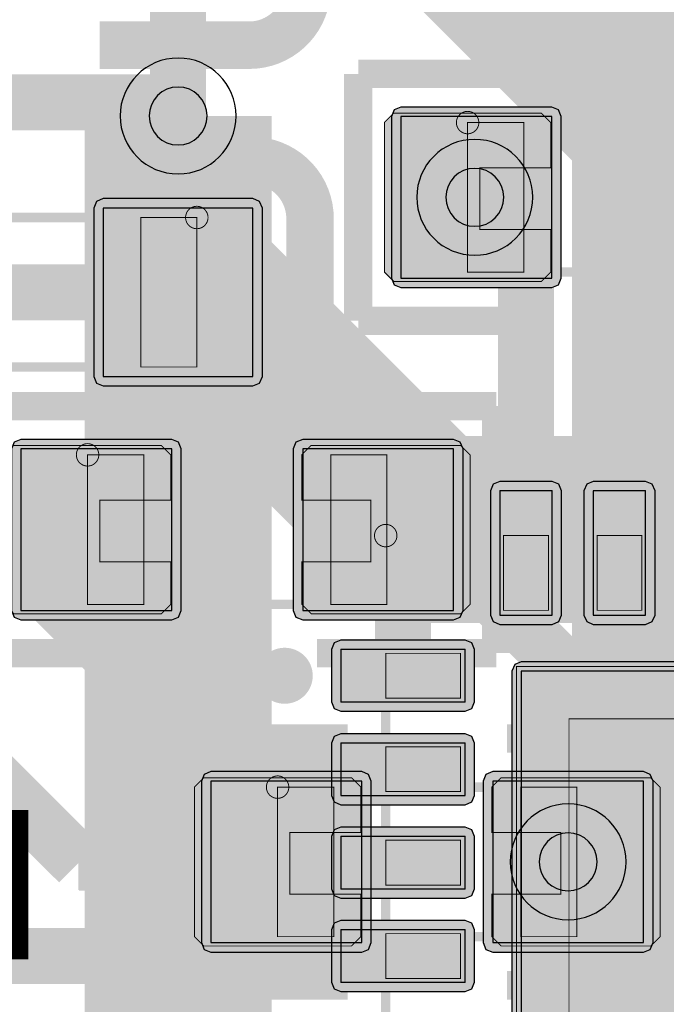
# Model space of a CAD drawing. Header units: millimetres. Extents: x -8 to 125, y -6 to 113.
# Tile 75 of 142: x 41.51 to 44.97, y 73.66 to 78.93. Entities that reach past the tile are written whole.
import ezdxf
from ezdxf.enums import TextEntityAlignment as Align

# ---------------------------------------------------------------- set-up
doc = ezdxf.new("R2010")
doc.units = ezdxf.units.MM
for name, color, linetype, true_color in [('Bottom Layer', 7, 'Continuous', 0x0000ff), ('Bottom Paste Mask Layer', 7, 'Continuous', 0x800000), ('Bottom Silkscreen Layer', 7, 'Continuous', 0x66cc33), ('Bottom Solder Mask Layer', 7, 'Continuous', 0xaa00ff), ('Component Marking Layer', 7, 'Continuous', 0x66ffcc), ('Component Shape Layer', 7, 'Continuous', 0x00cccc), ('Document Layer', 7, 'Continuous', 0xffffff), ('Hole Layer', 7, 'Continuous', 0x222222), ('Inner1', 7, 'Continuous', 0x999966), ('Inner2', 7, 'Continuous', 0x008000), ('Multi-Layer', 7, 'Continuous', 0xc0c0c0), ('Pin Soldering Layer', 7, 'Continuous', 0xcc9999), ('Top Layer', 7, 'Continuous', 0xff0000), ('Top Paste Mask Layer', 7, 'Continuous', 0x808080), ('Top Silkscreen Layer', 7, 'Continuous', 0xffcc00), ('Top Solder Mask Layer', 7, 'Continuous', 0x800080)]:
    doc.layers.add(name, color=color, linetype=linetype, true_color=true_color)
doc.styles.get("Standard").update_dxf_attribs({"font": 'arial.ttf'})

msp = doc.modelspace()

# ---------------------------------------------------------------- hatches: boundary and pattern name
at = {"layer": 'Bottom Layer'}
for points in [[(43.5475, 78.4102), (43.5475, 77.5462), (44.354, 77.5462), (44.354, 78.4102)], [(41.5155, 76.6322), (41.5155, 75.7681), (42.322, 75.7681), (42.322, 76.6322)], [(43.0222, 76.6322), (43.0222, 75.7681), (43.8287, 75.7681), (43.8287, 76.6322)], [(42.5315, 74.8542), (42.5315, 73.9901), (43.338, 73.9901), (43.338, 74.8542)], [(44.0382, 74.8542), (44.0382, 73.9901), (44.8447, 73.9901), (44.8447, 74.8542)]]:
    msp.add_hatch(color=256, dxfattribs=at).paths.add_polyline_path(points)
at = {"layer": 'Bottom Paste Mask Layer'}
for points in [[(44.3491, 77.5782), (44.3491, 77.8061), (43.9691, 77.8061), (43.9691, 78.1361), (44.3491, 78.1361), (44.3491, 78.3782), (44.2991, 78.4282), (43.5091, 78.4282), (43.4591, 78.3782), (43.4591, 77.5782), (43.5091, 77.5282), (44.2991, 77.5282)], [(42.3171, 75.8002), (42.3171, 76.0281), (41.9371, 76.0281), (41.9371, 76.3581), (42.3171, 76.3581), (42.3171, 76.6002), (42.2671, 76.6502), (41.4771, 76.6502), (41.4271, 76.6002), (41.4271, 75.8002), (41.4771, 75.7502), (42.2671, 75.7502)], [(43.8671, 75.7502), (43.0671, 75.7502), (43.0171, 75.8002), (43.0171, 76.0281), (43.3871, 76.0281), (43.3871, 76.3581), (43.0171, 76.3581), (43.0171, 76.6002), (43.0671, 76.6502), (43.8671, 76.6502), (43.9171, 76.6002), (43.9171, 75.8002)], [(43.3331, 74.0222), (43.3331, 74.2501), (42.9531, 74.2501), (42.9531, 74.5801), (43.3331, 74.5801), (43.3331, 74.8222), (43.2831, 74.8722), (42.4931, 74.8722), (42.4431, 74.8222), (42.4431, 74.0222), (42.4931, 73.9722), (43.2831, 73.9722)], [(44.8831, 73.9722), (44.0831, 73.9722), (44.0331, 74.0222), (44.0331, 74.2501), (44.4031, 74.2501), (44.4031, 74.5801), (44.0331, 74.5801), (44.0331, 74.8222), (44.0831, 74.8722), (44.8831, 74.8722), (44.9331, 74.8222), (44.9331, 74.0222)]]:
    msp.add_hatch(color=256, dxfattribs=at).paths.add_polyline_path(points)
at = {"layer": 'Bottom Solder Mask Layer'}
for points in [[(43.4967, 78.4102), (43.4967, 77.5462), (43.5116, 77.5102), (43.5475, 77.4954), (44.354, 77.4954), (44.3899, 77.5102), (44.4048, 77.5462), (44.4048, 78.4102), (44.3899, 78.4461), (44.354, 78.461), (43.5475, 78.461), (43.5116, 78.4461)], [(41.4647, 76.6322), (41.4647, 75.7681), (41.4796, 75.7322), (41.5155, 75.7173), (42.322, 75.7173), (42.3579, 75.7322), (42.3728, 75.7681), (42.3728, 76.6322), (42.3579, 76.6681), (42.322, 76.683), (41.5155, 76.683), (41.4796, 76.6681)], [(42.9714, 76.6322), (42.9714, 75.7681), (42.9863, 75.7322), (43.0222, 75.7173), (43.8287, 75.7173), (43.8646, 75.7322), (43.8795, 75.7681), (43.8795, 76.6322), (43.8646, 76.6681), (43.8287, 76.683), (43.0222, 76.683), (42.9863, 76.6681)], [(42.4807, 74.8542), (42.4807, 73.9901), (42.4956, 73.9542), (42.5315, 73.9393), (43.338, 73.9393), (43.3739, 73.9542), (43.3888, 73.9901), (43.3888, 74.8542), (43.3739, 74.8901), (43.338, 74.905), (42.5315, 74.905), (42.4956, 74.8901)], [(43.9874, 74.8542), (43.9874, 73.9901), (44.0023, 73.9542), (44.0382, 73.9393), (44.8447, 73.9393), (44.8806, 73.9542), (44.8955, 73.9901), (44.8955, 74.8542), (44.8806, 74.8901), (44.8447, 74.905), (44.0382, 74.905), (44.0023, 74.8901)]]:
    msp.add_hatch(color=256, dxfattribs=at).paths.add_polyline_path(points)
at = {"layer": 'Component Marking Layer'}
for points in [[(43.844, 78.3782, 1), (43.964, 78.3782, 1)], [(42.3961, 77.8702, 1), (42.5161, 77.8702, 1)], [(41.812, 76.6002, 1), (41.932, 76.6002, 1)], [(43.4061, 76.1681, 1), (43.5261, 76.1681, 1)], [(42.828, 74.8222, 1), (42.948, 74.8222, 1)]]:
    msp.add_hatch(color=256, dxfattribs=at).paths.add_polyline_path(points)
at = {"layer": 'Pin Soldering Layer'}
for points in [[(43.9041, 78.3782), (43.9041, 77.5782), (44.2041, 77.5782), (44.2041, 78.3782)], [(42.4561, 77.8702), (42.4561, 77.0702), (42.1561, 77.0702), (42.1561, 77.8702)], [(41.8721, 76.6002), (41.8721, 75.8002), (42.1721, 75.8002), (42.1721, 76.6002)], [(43.4721, 76.6002), (43.4721, 75.8002), (43.1721, 75.8002), (43.1721, 76.6002)], [(44.0961, 75.7681), (44.3361, 75.7681), (44.3361, 76.1681), (44.0961, 76.1681)], [(44.5961, 75.7681), (44.8361, 75.7681), (44.8361, 76.1681), (44.5961, 76.1681)], [(43.4661, 75.5382), (43.8661, 75.5382), (43.8661, 75.2981), (43.4661, 75.2981)], [(46.7661, 75.4681), (46.7661, 72.8681), (44.1661, 72.8681), (44.1661, 75.4681)], [(43.4661, 75.0382), (43.8661, 75.0382), (43.8661, 74.7981), (43.4661, 74.7981)], [(42.8881, 74.8221), (42.8881, 74.0221), (43.1881, 74.0221), (43.1881, 74.8221)], [(44.4881, 74.8221), (44.4881, 74.0221), (44.1881, 74.0221), (44.1881, 74.8221)], [(43.4661, 74.5382), (43.8661, 74.5382), (43.8661, 74.2981), (43.4661, 74.2981)], [(43.4661, 74.0382), (43.8661, 74.0382), (43.8661, 73.7981), (43.4661, 73.7981)]]:
    msp.add_hatch(color=256, dxfattribs=at).paths.add_polyline_path(points)
at = {"layer": 'Top Layer'}
for points in [[(42.7561, 77.0202), (42.7561, 77.9202), (41.9561, 77.9202), (41.9561, 77.0202)], [(44.3562, 76.4082), (44.0761, 76.4082), (44.0761, 75.7432), (44.3562, 75.7432)], [(44.856, 76.4082), (44.576, 76.4082), (44.576, 75.7432), (44.856, 75.7432)], [(43.891, 75.5581), (43.226, 75.5581), (43.226, 75.2781), (43.891, 75.2781)], [(46.7411, 75.4432), (44.1911, 75.4432), (44.1911, 72.8931), (46.7411, 72.8931)], [(43.891, 75.0582), (43.226, 75.0582), (43.226, 74.7782), (43.891, 74.7782)], [(43.891, 74.5581), (43.226, 74.5581), (43.226, 74.2781), (43.891, 74.2781)], [(43.891, 74.0582), (43.226, 74.0582), (43.226, 73.7782), (43.891, 73.7782)]]:
    msp.add_hatch(color=256, dxfattribs=at).paths.add_polyline_path(points)
at = {"layer": 'Top Paste Mask Layer'}
for points in [[(42.7561, 77.0202), (42.7561, 77.9202), (41.9561, 77.9202), (41.9561, 77.0202)], [(44.0761, 75.7432), (44.3561, 75.7432), (44.3561, 76.4082), (44.0761, 76.4082)], [(44.5761, 75.7432), (44.8561, 75.7432), (44.8561, 76.4082), (44.5761, 76.4082)], [(43.2261, 75.5581), (43.8911, 75.5581), (43.8911, 75.2782), (43.2261, 75.2782)], [(46.4861, 75.1882), (46.4861, 73.1481), (44.4461, 73.1481), (44.4461, 75.1882)], [(43.2261, 75.0581), (43.8911, 75.0581), (43.8911, 74.7782), (43.2261, 74.7782)], [(43.2261, 74.5581), (43.8911, 74.5581), (43.8911, 74.2782), (43.2261, 74.2782)], [(43.2261, 74.0581), (43.8911, 74.0581), (43.8911, 73.7782), (43.2261, 73.7782)]]:
    msp.add_hatch(color=256, dxfattribs=at).paths.add_polyline_path(points)
at = {"layer": 'Top Solder Mask Layer'}
for points in [[(42.8069, 77.0202), (42.8069, 77.9202), (42.792, 77.9561), (42.7561, 77.971), (41.9561, 77.971), (41.9202, 77.9561), (41.9053, 77.9202), (41.9053, 77.0202), (41.9202, 76.9842), (41.9561, 76.9694), (42.7561, 76.9694), (42.792, 76.9842)], [(44.3562, 76.4582), (44.0761, 76.4582), (44.0408, 76.4436), (44.0261, 76.4082), (44.0261, 75.7432), (44.0408, 75.7078), (44.0761, 75.6932), (44.3562, 75.6932), (44.3915, 75.7078), (44.4062, 75.7432), (44.4062, 76.4082), (44.3915, 76.4436)], [(44.856, 76.4582), (44.576, 76.4582), (44.5407, 76.4436), (44.526, 76.4082), (44.526, 75.7432), (44.5407, 75.7078), (44.576, 75.6932), (44.856, 75.6932), (44.8914, 75.7078), (44.906, 75.7432), (44.906, 76.4082), (44.8914, 76.4436)], [(43.891, 75.6081), (43.226, 75.6081), (43.1907, 75.5935), (43.176, 75.5581), (43.176, 75.2781), (43.1907, 75.2427), (43.226, 75.2281), (43.891, 75.2281), (43.9264, 75.2427), (43.9411, 75.2781), (43.9411, 75.5581), (43.9264, 75.5935)], [(46.7411, 75.4932), (44.1911, 75.4932), (44.1557, 75.4785), (44.1411, 75.4432), (44.1411, 72.8931), (44.1557, 72.8578), (44.1911, 72.8431), (46.7411, 72.8431), (46.7765, 72.8578), (46.7911, 72.8931), (46.7911, 75.4432), (46.7765, 75.4785)], [(43.891, 75.1082), (43.226, 75.1082), (43.1907, 75.0936), (43.176, 75.0582), (43.176, 74.7782), (43.1907, 74.7428), (43.226, 74.7282), (43.891, 74.7282), (43.9264, 74.7428), (43.9411, 74.7782), (43.9411, 75.0582), (43.9264, 75.0936)], [(43.891, 74.6081), (43.226, 74.6081), (43.1907, 74.5935), (43.176, 74.5581), (43.176, 74.2781), (43.1907, 74.2427), (43.226, 74.2281), (43.891, 74.2281), (43.9264, 74.2427), (43.9411, 74.2781), (43.9411, 74.5581), (43.9264, 74.5935)], [(43.891, 74.1082), (43.226, 74.1082), (43.1907, 74.0936), (43.176, 74.0582), (43.176, 73.7782), (43.1907, 73.7428), (43.226, 73.7282), (43.891, 73.7282), (43.9264, 73.7428), (43.9411, 73.7782), (43.9411, 74.0582), (43.9264, 74.0936)]]:
    msp.add_hatch(color=256, dxfattribs=at).paths.add_polyline_path(points)

# ---------------------------------------------------------------- linework, layer by layer
at = {"layer": 'Bottom Layer'}
for points, const_width in [([(42.2833, 78.4862), (39.8101, 78.4862)], 0.3), ([(42.2833, 78.4862), (42.3561, 78.4134)], 0.3), ([(40.8941, 77.4702), (42.4094, 77.4702)], 0.3), ([(42.4094, 77.4702), (43.4255, 76.4542)], 0.3), ([(43.4255, 76.2002), (43.4255, 76.4542)], 0.3), ([(40.8941, 76.2002), (41.9187, 76.2002)], 0.3), ([(43.6795, 76.2002), (43.4255, 76.2002)], 0.3), ([(44.4415, 75.4382), (43.6795, 76.2002)], 0.3), ([(40.5521, 75.6922), (41.8221, 74.4221)], 0.3), ([(44.4415, 74.4221), (44.4415, 75.4382)], 0.3), ([(44.4415, 74.4221), (46.2367, 74.4221)], 1), ([(41.8221, 74.4221), (42.9347, 74.4221)], 0.3)]:
    msp.add_lwpolyline(points, dxfattribs=dict(at, const_width=const_width))
for points in [[(43.5475, 78.4102), (43.5475, 77.5462), (44.354, 77.5462), (44.354, 78.4102)], [(41.5155, 76.6322), (41.5155, 75.7681), (42.322, 75.7681), (42.322, 76.6322)], [(43.0222, 76.6322), (43.0222, 75.7681), (43.8287, 75.7681), (43.8287, 76.6322)], [(42.5315, 74.8542), (42.5315, 73.9901), (43.338, 73.9901), (43.338, 74.8542)], [(44.0382, 74.8542), (44.0382, 73.9901), (44.8447, 73.9901), (44.8447, 74.8542)]]:
    msp.add_lwpolyline(points, close=True, dxfattribs=at)
at = {"layer": 'Bottom Paste Mask Layer', "const_width": 0.00508}
for points in [[(44.3491, 77.5782), (44.3491, 77.8061), (43.9691, 77.8061), (43.9691, 78.1361), (44.3491, 78.1361), (44.3491, 78.3782), (44.2991, 78.4282), (43.5091, 78.4282), (43.4591, 78.3782), (43.4591, 77.5782), (43.5091, 77.5282), (44.2991, 77.5282)], [(44.3491, 77.5782), (44.3491, 77.8061), (43.9691, 77.8061), (43.9691, 78.1361), (44.3491, 78.1361), (44.3491, 78.3782), (44.2991, 78.4282), (43.5091, 78.4282), (43.4591, 78.3782), (43.4591, 77.5782), (43.5091, 77.5282), (44.2991, 77.5282)], [(42.3171, 75.8002), (42.3171, 76.0281), (41.9371, 76.0281), (41.9371, 76.3581), (42.3171, 76.3581), (42.3171, 76.6002), (42.2671, 76.6502), (41.4771, 76.6502), (41.4271, 76.6002), (41.4271, 75.8002), (41.4771, 75.7502), (42.2671, 75.7502)], [(42.3171, 75.8002), (42.3171, 76.0281), (41.9371, 76.0281), (41.9371, 76.3581), (42.3171, 76.3581), (42.3171, 76.6002), (42.2671, 76.6502), (41.4771, 76.6502), (41.4271, 76.6002), (41.4271, 75.8002), (41.4771, 75.7502), (42.2671, 75.7502)], [(43.8671, 75.7502), (43.0671, 75.7502), (43.0171, 75.8002), (43.0171, 76.0281), (43.3871, 76.0281), (43.3871, 76.3581), (43.0171, 76.3581), (43.0171, 76.6002), (43.0671, 76.6502), (43.8671, 76.6502), (43.9171, 76.6002), (43.9171, 75.8002)], [(43.8671, 75.7502), (43.0671, 75.7502), (43.0171, 75.8002), (43.0171, 76.0281), (43.3871, 76.0281), (43.3871, 76.3581), (43.0171, 76.3581), (43.0171, 76.6002), (43.0671, 76.6502), (43.8671, 76.6502), (43.9171, 76.6002), (43.9171, 75.8002)], [(43.3331, 74.0222), (43.3331, 74.2501), (42.9531, 74.2501), (42.9531, 74.5801), (43.3331, 74.5801), (43.3331, 74.8222), (43.2831, 74.8722), (42.4931, 74.8722), (42.4431, 74.8222), (42.4431, 74.0222), (42.4931, 73.9722), (43.2831, 73.9722)], [(43.3331, 74.0222), (43.3331, 74.2501), (42.9531, 74.2501), (42.9531, 74.5801), (43.3331, 74.5801), (43.3331, 74.8222), (43.2831, 74.8722), (42.4931, 74.8722), (42.4431, 74.8222), (42.4431, 74.0222), (42.4931, 73.9722), (43.2831, 73.9722)], [(44.8831, 73.9722), (44.0831, 73.9722), (44.0331, 74.0222), (44.0331, 74.2501), (44.4031, 74.2501), (44.4031, 74.5801), (44.0331, 74.5801), (44.0331, 74.8222), (44.0831, 74.8722), (44.8831, 74.8722), (44.9331, 74.8222), (44.9331, 74.0222)], [(44.8831, 73.9722), (44.0831, 73.9722), (44.0331, 74.0222), (44.0331, 74.2501), (44.4031, 74.2501), (44.4031, 74.5801), (44.0331, 74.5801), (44.0331, 74.8222), (44.0831, 74.8722), (44.8831, 74.8722), (44.9331, 74.8222), (44.9331, 74.0222)]]:
    msp.add_lwpolyline(points, close=True, dxfattribs=at)
at = {"layer": 'Bottom Silkscreen Layer', "const_width": 0.1524}
for points in [[(44.2779, 78.6388), (43.319, 78.6388)], [(43.319, 78.6388), (43.319, 77.3176)], [(44.2779, 78.6388), (43.319, 78.6388)], [(43.319, 78.6388), (43.319, 77.3176)], [(43.319, 77.3176), (44.2779, 77.3176)], [(43.319, 77.3176), (44.2779, 77.3176)], [(42.2459, 76.8608), (41.287, 76.8608)], [(42.2459, 76.8608), (41.287, 76.8608)], [(43.0983, 76.8608), (44.0572, 76.8608)], [(43.0983, 76.8608), (44.0572, 76.8608)], [(44.0572, 76.8608), (44.0572, 75.5395)], [(44.0572, 76.8608), (44.0572, 75.5395)], [(41.287, 75.5395), (42.2459, 75.5395)], [(41.287, 75.5395), (42.2459, 75.5395)], [(44.0572, 75.5395), (43.0983, 75.5395)], [(44.0572, 75.5395), (43.0983, 75.5395)], [(43.2619, 75.0828), (42.303, 75.0828)], [(42.303, 75.0828), (42.303, 73.7615)], [(43.2619, 75.0828), (42.303, 75.0828)], [(42.303, 75.0828), (42.303, 73.7615)], [(44.1143, 75.0828), (45.0732, 75.0828)], [(44.1143, 75.0828), (45.0732, 75.0828)], [(42.303, 73.7615), (43.2619, 73.7615)], [(42.303, 73.7615), (43.2619, 73.7615)], [(45.0732, 73.7615), (44.1143, 73.7615)], [(45.0732, 73.7615), (44.1143, 73.7615)]]:
    msp.add_lwpolyline(points, dxfattribs=at)
at = {"layer": 'Bottom Solder Mask Layer'}
for points in [[(43.4967, 78.4102), (43.4967, 77.5462), (43.5116, 77.5102), (43.5475, 77.4954), (44.354, 77.4954), (44.3899, 77.5102), (44.4048, 77.5462), (44.4048, 78.4102), (44.3899, 78.4461), (44.354, 78.461), (43.5475, 78.461), (43.5116, 78.4461)], [(41.4647, 76.6322), (41.4647, 75.7681), (41.4796, 75.7322), (41.5155, 75.7173), (42.322, 75.7173), (42.3579, 75.7322), (42.3728, 75.7681), (42.3728, 76.6322), (42.3579, 76.6681), (42.322, 76.683), (41.5155, 76.683), (41.4796, 76.6681)], [(42.9714, 76.6322), (42.9714, 75.7681), (42.9863, 75.7322), (43.0222, 75.7173), (43.8287, 75.7173), (43.8646, 75.7322), (43.8795, 75.7681), (43.8795, 76.6322), (43.8646, 76.6681), (43.8287, 76.683), (43.0222, 76.683), (42.9863, 76.6681)], [(42.4807, 74.8542), (42.4807, 73.9901), (42.4956, 73.9542), (42.5315, 73.9393), (43.338, 73.9393), (43.3739, 73.9542), (43.3888, 73.9901), (43.3888, 74.8542), (43.3739, 74.8901), (43.338, 74.905), (42.5315, 74.905), (42.4956, 74.8901)], [(43.9874, 74.8542), (43.9874, 73.9901), (44.0023, 73.9542), (44.0382, 73.9393), (44.8447, 73.9393), (44.8806, 73.9542), (44.8955, 73.9901), (44.8955, 74.8542), (44.8806, 74.8901), (44.8447, 74.905), (44.0382, 74.905), (44.0023, 74.8901)]]:
    msp.add_lwpolyline(points, close=True, dxfattribs=at)
at = {"layer": 'Component Marking Layer', "const_width": 0.00508}
for points in [[(43.844, 78.3782, 1), (43.964, 78.3782, 1)], [(42.3961, 77.8702, 1), (42.5161, 77.8702, 1)], [(41.812, 76.6002, 1), (41.932, 76.6002, 1)], [(43.4061, 76.1681, 1), (43.5261, 76.1681, 1)], [(42.828, 74.8222, 1), (42.948, 74.8222, 1)]]:
    msp.add_lwpolyline(points, format="xyb", close=True, dxfattribs=at)
at = {"layer": 'Component Shape Layer', "const_width": 0.0508}
for points in [[(43.9041, 78.3782), (43.9041, 77.5782), (45.5041, 77.5782), (45.5041, 78.3782)], [(43.9041, 78.3782), (43.9041, 77.5782), (45.5041, 77.5782), (45.5041, 78.3782)], [(42.4561, 77.8702), (42.4561, 77.0702), (40.8561, 77.0702), (40.8561, 77.8702)], [(42.4561, 77.8702), (42.4561, 77.0702), (40.8561, 77.0702), (40.8561, 77.8702)], [(41.8721, 76.6002), (41.8721, 75.8002), (43.4721, 75.8002), (43.4721, 76.6002)], [(41.8721, 76.6002), (41.8721, 75.8002), (43.4721, 75.8002), (43.4721, 76.6002)], [(43.4661, 76.1681), (47.4661, 76.1681), (47.4661, 72.1681), (43.4661, 72.1681)], [(43.4661, 76.1681), (47.4661, 76.1681), (47.4661, 72.1681), (43.4661, 72.1681)], [(42.8881, 74.8221), (42.8881, 74.0221), (44.4881, 74.0221), (44.4881, 74.8221)], [(42.8881, 74.8221), (42.8881, 74.0221), (44.4881, 74.0221), (44.4881, 74.8221)]]:
    msp.add_lwpolyline(points, close=True, dxfattribs=at)
at = {"layer": 'Document Layer', "const_width": 0.15}
msp.add_lwpolyline([(42.8512, 75.4181, 1), (43.001, 75.4181, 1)], format="xyb", close=True, dxfattribs=at)
msp.add_lwpolyline([(42.8512, 75.4181, 1), (43.001, 75.4181, 1)], format="xyb", close=True, dxfattribs=at)
at = {"layer": 'Hole Layer'}
for points in [[(42.2011, 78.4134, 1), (42.5111, 78.4134, 1)], [(43.7871, 77.9782, 1), (44.0971, 77.9782, 1)], [(44.2865, 74.4221, 1), (44.5965, 74.4221, 1)]]:
    msp.add_lwpolyline(points, format="xyb", close=True, dxfattribs=at)
at = {"layer": 'Inner1', "const_width": 1}
for points in [[(42.3561, 77.5321), (42.3561, 78.4134)], [(43.6881, 76.2002), (42.3561, 77.5321)], [(47.6901, 76.2002), (43.6881, 76.2002)]]:
    msp.add_lwpolyline(points, dxfattribs=at)
at = {"layer": 'Inner2'}
for points, const_width in [([(43.1801, 80.5182), (45.2121, 78.4862)], 1.5), ([(45.2121, 78.4862), (45.2121, 75.4468)], 1.5), ([(42.3561, 72.8159), (42.3561, 78.4134)], 1), ([(45.2121, 75.4468), (46.2367, 74.4221)], 1.5), ([(44.4415, 74.4221), (46.2367, 74.4221)], 1)]:
    msp.add_lwpolyline(points, dxfattribs=dict(at, const_width=const_width))
at = {"layer": 'Multi-Layer'}
for points in [[(42.0461, 78.4134, 1), (42.6661, 78.4134, 1)], [(43.6321, 77.9782, 1), (44.2521, 77.9782, 1)], [(44.1315, 74.4221, 1), (44.7515, 74.4221, 1)]]:
    msp.add_lwpolyline(points, format="xyb", close=True, dxfattribs=at)
at = {"layer": 'Pin Soldering Layer', "const_width": 0.00508}
for points in [[(43.9041, 78.3782), (43.9041, 77.5782), (44.2041, 77.5782), (44.2041, 78.3782)], [(43.9041, 78.3782), (43.9041, 77.5782), (44.2041, 77.5782), (44.2041, 78.3782)], [(42.4561, 77.8702), (42.4561, 77.0702), (42.1561, 77.0702), (42.1561, 77.8702)], [(42.4561, 77.8702), (42.4561, 77.0702), (42.1561, 77.0702), (42.1561, 77.8702)], [(41.8721, 76.6002), (41.8721, 75.8002), (42.1721, 75.8002), (42.1721, 76.6002)], [(41.8721, 76.6002), (41.8721, 75.8002), (42.1721, 75.8002), (42.1721, 76.6002)], [(43.4721, 76.6002), (43.4721, 75.8002), (43.1721, 75.8002), (43.1721, 76.6002)], [(43.4721, 76.6002), (43.4721, 75.8002), (43.1721, 75.8002), (43.1721, 76.6002)], [(44.0961, 75.7681), (44.3361, 75.7681), (44.3361, 76.1681), (44.0961, 76.1681)], [(44.0961, 75.7681), (44.3361, 75.7681), (44.3361, 76.1681), (44.0961, 76.1681)], [(44.5961, 75.7681), (44.8361, 75.7681), (44.8361, 76.1681), (44.5961, 76.1681)], [(44.5961, 75.7681), (44.8361, 75.7681), (44.8361, 76.1681), (44.5961, 76.1681)], [(43.4661, 75.5382), (43.8661, 75.5382), (43.8661, 75.2981), (43.4661, 75.2981)], [(43.4661, 75.5382), (43.8661, 75.5382), (43.8661, 75.2981), (43.4661, 75.2981)], [(46.7661, 75.4681), (46.7661, 72.8681), (44.1661, 72.8681), (44.1661, 75.4681)], [(46.7661, 75.4681), (46.7661, 72.8681), (44.1661, 72.8681), (44.1661, 75.4681)], [(43.4661, 75.0382), (43.8661, 75.0382), (43.8661, 74.7981), (43.4661, 74.7981)], [(43.4661, 75.0382), (43.8661, 75.0382), (43.8661, 74.7981), (43.4661, 74.7981)], [(42.8881, 74.8221), (42.8881, 74.0221), (43.1881, 74.0221), (43.1881, 74.8221)], [(42.8881, 74.8221), (42.8881, 74.0221), (43.1881, 74.0221), (43.1881, 74.8221)], [(44.4881, 74.8221), (44.4881, 74.0221), (44.1881, 74.0221), (44.1881, 74.8221)], [(44.4881, 74.8221), (44.4881, 74.0221), (44.1881, 74.0221), (44.1881, 74.8221)], [(43.4661, 74.5382), (43.8661, 74.5382), (43.8661, 74.2981), (43.4661, 74.2981)], [(43.4661, 74.5382), (43.8661, 74.5382), (43.8661, 74.2981), (43.4661, 74.2981)], [(43.4661, 74.0382), (43.8661, 74.0382), (43.8661, 73.7981), (43.4661, 73.7981)], [(43.4661, 74.0382), (43.8661, 74.0382), (43.8661, 73.7981), (43.4661, 73.7981)]]:
    msp.add_lwpolyline(points, close=True, dxfattribs=at)
at = {"layer": 'Top Layer', "const_width": 0.3}
for points in [[(44.716, 76.0757), (44.716, 80.7602)], [(42.3561, 78.4134), (42.3561, 79.5022)], [(42.3561, 77.4702), (42.3561, 78.4134)], [(43.9421, 77.9782), (44.0917, 77.9782)], [(44.0917, 77.9782), (44.2162, 77.8537)], [(44.2162, 76.0757), (44.2162, 77.8537)], [(42.6721, 77.2781), (43.5585, 76.3917)], [(43.5585, 76.3917), (43.5585, 75.4181)], [(41.3183, 76.2002), (42.6003, 74.9182)], [(40.5521, 75.6922), (41.8261, 74.4181)], [(42.6003, 74.9182), (43.5585, 74.9182)], [(41.8261, 74.4181), (43.5585, 74.4181)], [(40.8814, 73.9182), (43.5585, 73.9182)]]:
    msp.add_lwpolyline(points, dxfattribs=at)
at = {"layer": 'Top Layer'}
for points in [[(42.7561, 77.0202), (42.7561, 77.9202), (41.9561, 77.9202), (41.9561, 77.0202)], [(44.3562, 76.4082), (44.0761, 76.4082), (44.0761, 75.7432), (44.3562, 75.7432)], [(44.856, 76.4082), (44.576, 76.4082), (44.576, 75.7432), (44.856, 75.7432)], [(43.891, 75.5581), (43.226, 75.5581), (43.226, 75.2781), (43.891, 75.2781)], [(46.7411, 75.4432), (44.1911, 75.4432), (44.1911, 72.8931), (46.7411, 72.8931)], [(43.891, 75.0582), (43.226, 75.0582), (43.226, 74.7782), (43.891, 74.7782)], [(43.891, 74.5581), (43.226, 74.5581), (43.226, 74.2781), (43.891, 74.2781)], [(43.891, 74.0582), (43.226, 74.0582), (43.226, 73.7782), (43.891, 73.7782)]]:
    msp.add_lwpolyline(points, close=True, dxfattribs=at)
at = {"layer": 'Top Paste Mask Layer'}
msp.add_lwpolyline([(42.7561, 77.0202), (42.7561, 77.9202), (41.9561, 77.9202), (41.9561, 77.0202)], close=True, dxfattribs=at)
at = {"layer": 'Top Paste Mask Layer', "const_width": 0.00508}
for points in [[(44.0761, 75.7432), (44.3561, 75.7432), (44.3561, 76.4082), (44.0761, 76.4082)], [(44.0761, 75.7432), (44.3561, 75.7432), (44.3561, 76.4082), (44.0761, 76.4082)], [(44.5761, 75.7432), (44.8561, 75.7432), (44.8561, 76.4082), (44.5761, 76.4082)], [(44.5761, 75.7432), (44.8561, 75.7432), (44.8561, 76.4082), (44.5761, 76.4082)], [(43.2261, 75.5581), (43.8911, 75.5581), (43.8911, 75.2782), (43.2261, 75.2782)], [(43.2261, 75.5581), (43.8911, 75.5581), (43.8911, 75.2782), (43.2261, 75.2782)], [(46.4861, 75.1882), (46.4861, 73.1481), (44.4461, 73.1481), (44.4461, 75.1882)], [(46.4861, 75.1882), (46.4861, 73.1481), (44.4461, 73.1481), (44.4461, 75.1882)], [(43.2261, 75.0581), (43.8911, 75.0581), (43.8911, 74.7782), (43.2261, 74.7782)], [(43.2261, 75.0581), (43.8911, 75.0581), (43.8911, 74.7782), (43.2261, 74.7782)], [(43.2261, 74.5581), (43.8911, 74.5581), (43.8911, 74.2782), (43.2261, 74.2782)], [(43.2261, 74.5581), (43.8911, 74.5581), (43.8911, 74.2782), (43.2261, 74.2782)], [(43.2261, 74.0581), (43.8911, 74.0581), (43.8911, 73.7782), (43.2261, 73.7782)], [(43.2261, 74.0581), (43.8911, 74.0581), (43.8911, 73.7782), (43.2261, 73.7782)]]:
    msp.add_lwpolyline(points, close=True, dxfattribs=at)
at = {"layer": 'Top Silkscreen Layer', "const_width": 0.254}
for points in [[(43.0461, 79.102, -0.414214), (42.7363, 78.7921)], [(43.0461, 79.102, -0.414214), (42.7363, 78.7921)], [(42.7518, 78.1744, -0.414239), (43.0616, 77.8645)], [(42.7518, 78.1744, -0.414239), (43.0616, 77.8645)], [(43.0616, 77.0645, -0.414214), (42.7518, 76.7547)], [(43.0616, 77.0645, -0.414214), (42.7518, 76.7547)]]:
    msp.add_lwpolyline(points, format="xyb", dxfattribs=at)
at = {"layer": 'Top Silkscreen Layer'}
for points, const_width in [([(41.9363, 78.7921), (42.7363, 78.7921)], 0.254), ([(41.9363, 78.7921), (42.7363, 78.7921)], 0.254), ([(41.9517, 78.1743), (42.7517, 78.1743)], 0.254), ([(41.9517, 78.1743), (42.7517, 78.1743)], 0.254), ([(43.0615, 77.0645), (43.0615, 77.8645)], 0.254), ([(43.0615, 77.0645), (43.0615, 77.8645)], 0.254), ([(41.9517, 76.7547), (42.7517, 76.7547)], 0.254), ([(41.9517, 76.7547), (42.7517, 76.7547)], 0.254), ([(43.8856, 76.2443), (43.3899, 76.2443)], 0.1524), ([(43.3899, 76.2443), (43.3899, 75.7486)], 0.1524), ([(43.8856, 76.2443), (43.3899, 76.2443)], 0.1524), ([(43.3899, 76.2443), (43.3899, 75.7486)], 0.1524)]:
    msp.add_lwpolyline(points, dxfattribs=dict(at, const_width=const_width))
at = {"layer": 'Top Silkscreen Layer', "const_width": 0.15}
msp.add_lwpolyline([(42.8512, 75.4181, 1), (43.001, 75.4181, 1)], format="xyb", close=True, dxfattribs=at)
msp.add_lwpolyline([(42.8512, 75.4181, 1), (43.001, 75.4181, 1)], format="xyb", close=True, dxfattribs=at)
at = {"layer": 'Top Solder Mask Layer'}
for points in [[(42.8069, 77.0202), (42.8069, 77.9202), (42.792, 77.9561), (42.7561, 77.971), (41.9561, 77.971), (41.9202, 77.9561), (41.9053, 77.9202), (41.9053, 77.0202), (41.9202, 76.9842), (41.9561, 76.9694), (42.7561, 76.9694), (42.792, 76.9842)], [(44.3562, 76.4582), (44.0761, 76.4582), (44.0408, 76.4436), (44.0261, 76.4082), (44.0261, 75.7432), (44.0408, 75.7078), (44.0761, 75.6932), (44.3562, 75.6932), (44.3915, 75.7078), (44.4062, 75.7432), (44.4062, 76.4082), (44.3915, 76.4436)], [(44.856, 76.4582), (44.576, 76.4582), (44.5407, 76.4436), (44.526, 76.4082), (44.526, 75.7432), (44.5407, 75.7078), (44.576, 75.6932), (44.856, 75.6932), (44.8914, 75.7078), (44.906, 75.7432), (44.906, 76.4082), (44.8914, 76.4436)], [(43.891, 75.6081), (43.226, 75.6081), (43.1907, 75.5935), (43.176, 75.5581), (43.176, 75.2781), (43.1907, 75.2427), (43.226, 75.2281), (43.891, 75.2281), (43.9264, 75.2427), (43.9411, 75.2781), (43.9411, 75.5581), (43.9264, 75.5935)], [(46.7411, 75.4932), (44.1911, 75.4932), (44.1557, 75.4785), (44.1411, 75.4432), (44.1411, 72.8931), (44.1557, 72.8578), (44.1911, 72.8431), (46.7411, 72.8431), (46.7765, 72.8578), (46.7911, 72.8931), (46.7911, 75.4432), (46.7765, 75.4785)], [(43.891, 75.1082), (43.226, 75.1082), (43.1907, 75.0936), (43.176, 75.0582), (43.176, 74.7782), (43.1907, 74.7428), (43.226, 74.7282), (43.891, 74.7282), (43.9264, 74.7428), (43.9411, 74.7782), (43.9411, 75.0582), (43.9264, 75.0936)], [(43.891, 74.6081), (43.226, 74.6081), (43.1907, 74.5935), (43.176, 74.5581), (43.176, 74.2781), (43.1907, 74.2427), (43.226, 74.2281), (43.891, 74.2281), (43.9264, 74.2427), (43.9411, 74.2781), (43.9411, 74.5581), (43.9264, 74.5935)], [(43.891, 74.1082), (43.226, 74.1082), (43.1907, 74.0936), (43.176, 74.0582), (43.176, 73.7782), (43.1907, 73.7428), (43.226, 73.7282), (43.891, 73.7282), (43.9264, 73.7428), (43.9411, 73.7782), (43.9411, 74.0582), (43.9264, 74.0936)]]:
    msp.add_lwpolyline(points, close=True, dxfattribs=at)

# ---------------------------------------------------------------- texts
at = {"layer": 'Bottom Silkscreen Layer', "text_generation_flag": 2, "width": 1.1}
msp.add_text('R302', height=0.8001, rotation=1080, dxfattribs=at).set_placement((41.6561, 73.6601), align=Align.BOTTOM_LEFT)

doc.saveas('drawing.dxf')
